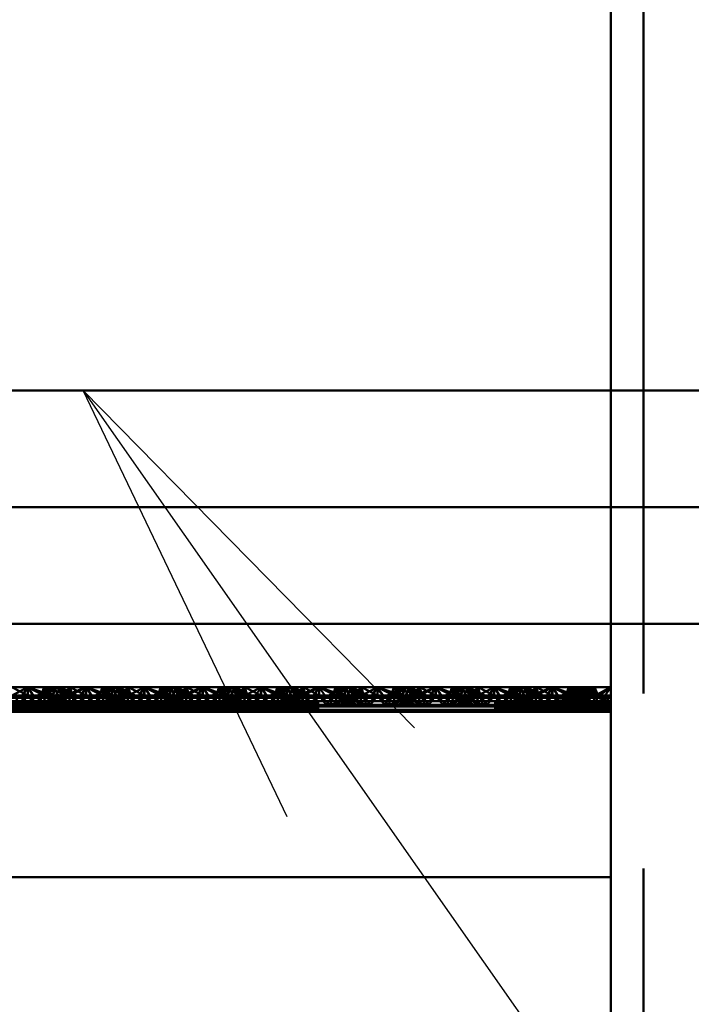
# Paper-space layout 'Layout1' of a CAD drawing. Extents: x -2 to 1033, y -36 to 596.
# Tile 227 of 256: x 374.47 to 377.35, y 482.05 to 486.28. Entities that reach past the tile are written whole.
import ezdxf

# ---------------------------------------------------------------- set-up
doc = ezdxf.new("R2010")
doc.units = 0
doc.linetypes.add('ACAD_ISO02W100', pattern=[15, 12, -3])
doc.linetypes.add('ACAD_ISO04W100', pattern=[30.5, 24, -3, 0.5, -3])
for name, color, linetype, lineweight in [('SS_POPIS_PROFILU', 13, 'CONTINUOUS', 25), ('SS_ZEBRIK KOŠ', 75, 'CONTINUOUS', 50), ('SS_ZEBRIKY', 24, 'CONTINUOUS', 50)]:
    doc.layers.add(name, color=color, linetype=linetype, lineweight=lineweight)

psp = doc.layouts.get("Layout1")

# ---------------------------------------------------------------- linework, layer by layer
at = {"layer": 'SS_POPIS_PROFILU', "color": 0, "linetype": 'ByBlock'}
for p, q in [((375.6184, 482.8557), (374.744, 484.685)), ((374.744, 484.685), (376.1644, 483.2382)), ((374.744, 484.685), (375.8914, 483.0469))]:
    psp.add_line(p, q, dxfattribs=at)
at = {"layer": 'SS_POPIS_PROFILU', "color": 13}
psp.add_lwpolyline([(374.744, 484.685), (388.1864, 465.4941), (399.4245, 465.4941)], dxfattribs=at)
at = {"layer": 'SS_ZEBRIK KOŠ', "color": 2, "linetype": 'Continuous', "ltscale": 0.25}
for p, q in [((374.4011, 484.685), (374.573, 484.685)), ((374.573, 484.685), (374.744, 484.685)), ((374.744, 484.685), (374.9139, 484.685)), ((374.9139, 484.685), (375.0827, 484.685)), ((375.0827, 484.685), (375.2502, 484.685)), ((375.2502, 484.685), (375.4164, 484.685)), ((375.4164, 484.685), (375.5812, 484.685)), ((375.5812, 484.685), (375.7443, 484.685)), ((375.7443, 484.685), (375.9059, 484.685)), ((375.9059, 484.685), (376.0657, 484.685)), ((376.0657, 484.685), (376.2236, 484.685)), ((376.2236, 484.685), (376.3796, 484.685)), ((376.3796, 484.685), (376.5336, 484.685)), ((376.5336, 484.685), (376.6855, 484.685)), ((376.6855, 484.685), (376.8351, 484.685)), ((376.8351, 484.685), (376.9824, 484.685)), ((376.9824, 484.685), (377.1274, 484.685)), ((377.1274, 484.685), (377.2698, 484.685)), ((377.2698, 484.685), (377.4097, 484.685)), ((374.573, 483.685), (374.4011, 483.685)), ((374.744, 483.685), (374.573, 483.685)), ((374.9139, 483.685), (374.744, 483.685)), ((375.0827, 483.685), (374.9139, 483.685)), ((375.2502, 483.685), (375.0827, 483.685)), ((375.4164, 483.685), (375.2502, 483.685)), ((375.5812, 483.685), (375.4164, 483.685)), ((375.7443, 483.685), (375.5812, 483.685)), ((375.9059, 483.685), (375.7443, 483.685)), ((376.0657, 483.685), (375.9059, 483.685)), ((376.2236, 483.685), (376.0657, 483.685)), ((376.3796, 483.685), (376.2236, 483.685)), ((376.5336, 483.685), (376.3796, 483.685)), ((376.6855, 483.685), (376.5336, 483.685)), ((376.8351, 483.685), (376.6855, 483.685)), ((376.9824, 483.685), (376.8351, 483.685)), ((377.1274, 483.685), (376.9824, 483.685)), ((377.2698, 483.685), (377.1274, 483.685)), ((377.4097, 483.685), (377.2698, 483.685))]:
    psp.add_line(p, q, dxfattribs=at)
at = {"layer": 'SS_ZEBRIK KOŠ', "color": 7, "linetype": 'ACAD_ISO04W100', "ltscale": 0.25, "extrusion": (5.47382e-48, 1, 6.12323e-17)}
psp.add_arc((-373.0063, 0, 484.185), 7, 340.29515, 199.70485, dxfattribs=at)
at = {"layer": 'SS_ZEBRIKY', "color": 7, "linetype": 'ACAD_ISO04W100', "ltscale": 0.25}
psp.add_line((377.0063, 524.985), (377.0063, 378.385), dxfattribs=at)
at = {"layer": 'SS_ZEBRIKY', "color": 3, "linetype": 'ACAD_ISO02W100', "ltscale": 0.25}
for p, q in [((377.1463, 378.385), (377.1463, 524.985)), ((377.0063, 484.685), (377.0063, 483.685)), ((374.4374, 483.4128), (374.5053, 483.377)), ((374.5063, 483.4128), (374.5053, 483.377)), ((374.5063, 483.4128), (374.6099, 483.377)), ((374.5063, 483.4128), (374.5063, 483.377)), ((374.6184, 483.4128), (374.5469, 483.377)), ((374.5663, 483.377), (374.5753, 483.4128)), ((374.5743, 483.377), (374.6369, 483.4128)), ((374.5743, 483.377), (374.6184, 483.4128)), ((374.5748, 483.377), (374.6369, 483.4128)), ((374.5748, 483.377), (374.6184, 483.4128)), ((374.6099, 483.377), (374.5753, 483.4128)), ((374.6869, 483.377), (374.5753, 483.4128)), ((374.6103, 483.377), (374.6258, 483.4128)), ((374.6184, 483.4128), (374.6313, 483.387)), ((374.6869, 483.377), (374.6258, 483.4128)), ((374.7158, 483.377), (374.6258, 483.4128)), ((374.6263, 483.377), (374.6442, 483.4128)), ((374.6493, 483.377), (374.6369, 483.4128)), ((374.6401, 483.4046), (374.6369, 483.4128)), ((374.6524, 483.377), (374.6369, 483.4128)), ((374.6369, 483.4128), (374.6403, 483.405)), ((374.6493, 483.377), (374.6874, 483.4128)), ((374.6661, 483.3762), (374.7563, 483.4128)), ((374.6661, 483.3762), (374.6874, 483.4128)), ((374.6796, 483.3728), (374.7563, 483.4128)), ((374.6963, 483.377), (374.6874, 483.4128)), ((374.6936, 483.3881), (374.6874, 483.4128)), ((374.7563, 483.4128), (374.7303, 483.3728)), ((374.7563, 483.4128), (374.7824, 483.3728)), ((374.7563, 483.4128), (374.833, 483.3728)), ((374.7563, 483.4128), (374.7563, 483.377)), ((374.8253, 483.4128), (374.8163, 483.377)), ((374.8869, 483.4128), (374.8248, 483.377)), ((374.8248, 483.377), (374.8684, 483.4128)), ((374.8253, 483.4128), (374.833, 483.3728)), ((374.8253, 483.4128), (374.8466, 483.3762)), ((374.8253, 483.4128), (374.8634, 483.377)), ((374.8758, 483.4128), (374.8603, 483.377)), ((374.8758, 483.4128), (374.8634, 483.377)), ((374.8684, 483.4128), (374.8863, 483.377)), ((374.8758, 483.4128), (374.8724, 483.405)), ((374.8758, 483.4128), (374.9369, 483.377)), ((374.8758, 483.4128), (374.9389, 483.377)), ((374.8758, 483.4128), (374.9658, 483.377)), ((374.8813, 483.387), (374.8942, 483.4128)), ((374.8869, 483.4128), (374.901, 483.377)), ((374.8869, 483.4128), (374.9024, 483.377)), ((374.9389, 483.377), (374.8942, 483.4128)), ((374.9658, 483.377), (374.8942, 483.4128)), ((374.9374, 483.4128), (374.901, 483.377)), ((374.9374, 483.4128), (374.9463, 483.377)), ((374.9374, 483.4128), (375.0053, 483.377)), ((375.0063, 483.4128), (375.0053, 483.377)), ((375.0063, 483.4128), (375.1099, 483.377)), ((375.0063, 483.4128), (375.0063, 483.377)), ((375.1184, 483.4128), (375.0469, 483.377)), ((375.0663, 483.377), (375.0753, 483.4128)), ((375.0743, 483.377), (375.1369, 483.4128)), ((375.0743, 483.377), (375.1184, 483.4128)), ((375.0748, 483.377), (375.1369, 483.4128)), ((375.0748, 483.377), (375.1184, 483.4128)), ((375.1099, 483.377), (375.0753, 483.4128)), ((375.1869, 483.377), (375.0753, 483.4128)), ((375.1103, 483.377), (375.1258, 483.4128)), ((375.1184, 483.4128), (375.1313, 483.387)), ((375.1869, 483.377), (375.1258, 483.4128)), ((375.2158, 483.377), (375.1258, 483.4128)), ((375.1263, 483.377), (375.1442, 483.4128)), ((375.1493, 483.377), (375.1369, 483.4128)), ((375.1401, 483.4046), (375.1369, 483.4128)), ((375.1524, 483.377), (375.1369, 483.4128)), ((375.1369, 483.4128), (375.1403, 483.405)), ((375.1493, 483.377), (375.1874, 483.4128)), ((375.1661, 483.3762), (375.2563, 483.4128)), ((375.1661, 483.3762), (375.1874, 483.4128)), ((375.1796, 483.3728), (375.2563, 483.4128)), ((375.1963, 483.377), (375.1874, 483.4128)), ((375.1936, 483.3881), (375.1874, 483.4128)), ((375.2563, 483.4128), (375.2303, 483.3728)), ((375.2563, 483.4128), (375.2824, 483.3728)), ((375.2563, 483.4128), (375.333, 483.3728)), ((375.2563, 483.4128), (375.2563, 483.377)), ((375.3253, 483.4128), (375.3163, 483.377)), ((375.3869, 483.4128), (375.3248, 483.377)), ((375.3248, 483.377), (375.3684, 483.4128)), ((375.3253, 483.4128), (375.333, 483.3728)), ((375.3253, 483.4128), (375.3466, 483.3762)), ((375.3253, 483.4128), (375.3634, 483.377)), ((375.3758, 483.4128), (375.3603, 483.377)), ((375.3758, 483.4128), (375.3634, 483.377)), ((375.3684, 483.4128), (375.3863, 483.377)), ((375.3758, 483.4128), (375.3724, 483.405)), ((375.3758, 483.4128), (375.4369, 483.377)), ((375.3758, 483.4128), (375.4389, 483.377)), ((375.3758, 483.4128), (375.4658, 483.377)), ((375.3813, 483.387), (375.3942, 483.4128)), ((375.3869, 483.4128), (375.401, 483.377)), ((375.3869, 483.4128), (375.4024, 483.377)), ((375.4389, 483.377), (375.3942, 483.4128)), ((375.4658, 483.377), (375.3942, 483.4128)), ((375.4374, 483.4128), (375.401, 483.377)), ((375.4374, 483.4128), (375.4463, 483.377)), ((375.4374, 483.4128), (375.5053, 483.377)), ((375.5063, 483.4128), (375.5053, 483.377)), ((375.6099, 483.377), (375.5063, 483.4128)), ((375.5063, 483.4128), (375.5063, 483.377)), ((375.6184, 483.4128), (375.5469, 483.377)), ((375.5663, 483.377), (375.5753, 483.4128)), ((375.6369, 483.4128), (375.5743, 483.377)), ((375.5743, 483.377), (375.6184, 483.4128)), ((375.5748, 483.377), (375.6369, 483.4128)), ((375.5748, 483.377), (375.6184, 483.4128)), ((375.6099, 483.377), (375.5753, 483.4128)), ((375.6869, 483.377), (375.5753, 483.4128)), ((375.6103, 483.377), (375.6258, 483.4128)), ((375.6184, 483.4128), (375.6313, 483.387)), ((375.6869, 483.377), (375.6258, 483.4128)), ((375.7158, 483.377), (375.6258, 483.4128)), ((375.6263, 483.377), (375.6442, 483.4128)), ((375.6493, 483.377), (375.6369, 483.4128)), ((375.6401, 483.4046), (375.6369, 483.4128)), ((375.6369, 483.4128), (375.6403, 483.405)), ((375.6524, 483.377), (375.6369, 483.4128)), ((375.6493, 483.377), (375.6874, 483.4128)), ((375.6661, 483.3762), (375.7563, 483.4128)), ((375.6661, 483.3762), (375.6874, 483.4128)), ((375.6796, 483.3728), (375.7563, 483.4128)), ((375.6963, 483.377), (375.6874, 483.4128)), ((375.6936, 483.3881), (375.6874, 483.4128)), ((375.7563, 483.4128), (375.7303, 483.3728)), ((375.7824, 483.3728), (375.7563, 483.4128)), ((375.7563, 483.4128), (375.833, 483.3728)), ((375.7563, 483.377), (375.7563, 483.4128)), ((375.8253, 483.4128), (375.8163, 483.377)), ((375.8869, 483.4128), (375.8248, 483.377)), ((375.8248, 483.377), (375.8684, 483.4128)), ((375.833, 483.3728), (375.8253, 483.4128)), ((375.8253, 483.4128), (375.8466, 483.3762)), ((375.8253, 483.4128), (375.8634, 483.377)), ((375.8758, 483.4128), (375.8603, 483.377)), ((375.8758, 483.4128), (375.8634, 483.377)), ((375.8684, 483.4128), (375.8863, 483.377)), ((375.8758, 483.4128), (375.8724, 483.405)), ((375.8758, 483.4128), (375.9369, 483.377)), ((375.8758, 483.4128), (375.9389, 483.377)), ((375.8758, 483.4128), (375.9658, 483.377)), ((375.8813, 483.387), (375.8942, 483.4128)), ((375.8869, 483.4128), (375.901, 483.377)), ((375.8869, 483.4128), (375.9024, 483.377)), ((375.9389, 483.377), (375.8942, 483.4128)), ((375.9658, 483.377), (375.8942, 483.4128)), ((375.9374, 483.4128), (375.901, 483.377)), ((375.9374, 483.4128), (375.9463, 483.377)), ((375.9374, 483.4128), (376.0053, 483.377)), ((376.0063, 483.4128), (376.0053, 483.377)), ((376.1099, 483.377), (376.0063, 483.4128)), ((376.0063, 483.377), (376.0063, 483.4128)), ((376.1184, 483.4128), (376.0469, 483.377)), ((376.0663, 483.377), (376.0753, 483.4128)), ((376.1369, 483.4128), (376.0743, 483.377)), ((376.0743, 483.377), (376.1184, 483.4128)), ((376.0748, 483.377), (376.1369, 483.4128)), ((376.0748, 483.377), (376.1184, 483.4128)), ((376.1099, 483.377), (376.0753, 483.4128)), ((376.1869, 483.377), (376.0753, 483.4128)), ((376.1103, 483.377), (376.1258, 483.4128)), ((376.1184, 483.4128), (376.1313, 483.387)), ((376.1869, 483.377), (376.1258, 483.4128)), ((376.2158, 483.377), (376.1258, 483.4128)), ((376.1263, 483.377), (376.1442, 483.4128)), ((376.1493, 483.377), (376.1369, 483.4128)), ((376.1401, 483.4046), (376.1369, 483.4128)), ((376.1524, 483.377), (376.1369, 483.4128)), ((376.1369, 483.4128), (376.1403, 483.405)), ((376.1493, 483.377), (376.1874, 483.4128)), ((376.1661, 483.3762), (376.2563, 483.4128)), ((376.1661, 483.3762), (376.1874, 483.4128)), ((376.1796, 483.3728), (376.2563, 483.4128)), ((376.1936, 483.3881), (376.1874, 483.4128)), ((376.1963, 483.377), (376.1874, 483.4128)), ((376.2563, 483.4128), (376.2303, 483.3728)), ((376.2824, 483.3728), (376.2563, 483.4128)), ((376.2563, 483.4128), (376.333, 483.3728)), ((376.2563, 483.377), (376.2563, 483.4128)), ((376.3253, 483.4128), (376.3163, 483.377)), ((376.3869, 483.4128), (376.3248, 483.377)), ((376.3248, 483.377), (376.3684, 483.4128)), ((376.3253, 483.4128), (376.333, 483.3728)), ((376.3253, 483.4128), (376.3466, 483.3762)), ((376.3253, 483.4128), (376.3634, 483.377)), ((376.3758, 483.4128), (376.3603, 483.377)), ((376.3758, 483.4128), (376.3634, 483.377)), ((376.3684, 483.4128), (376.3863, 483.377)), ((376.3758, 483.4128), (376.3724, 483.405)), ((376.3758, 483.4128), (376.4369, 483.377)), ((376.3758, 483.4128), (376.4389, 483.377)), ((376.3758, 483.4128), (376.4658, 483.377)), ((376.3813, 483.387), (376.3942, 483.4128)), ((376.3869, 483.4128), (376.401, 483.377)), ((376.3869, 483.4128), (376.4024, 483.377)), ((376.4389, 483.377), (376.3942, 483.4128)), ((376.4658, 483.377), (376.3942, 483.4128)), ((376.4374, 483.4128), (376.401, 483.377)), ((376.4374, 483.4128), (376.4463, 483.377)), ((376.4374, 483.4128), (376.5053, 483.377)), ((376.5053, 483.377), (376.5063, 483.4128)), ((376.6099, 483.377), (376.5063, 483.4128)), ((376.5063, 483.377), (376.5063, 483.4128)), ((376.6184, 483.4128), (376.5469, 483.377)), ((376.5663, 483.377), (376.5753, 483.4128)), ((376.5743, 483.377), (376.6369, 483.4128)), ((376.6184, 483.4128), (376.5743, 483.377)), ((376.5748, 483.377), (376.6369, 483.4128)), ((376.5748, 483.377), (376.6184, 483.4128)), ((376.6099, 483.377), (376.5753, 483.4128)), ((376.6869, 483.377), (376.5753, 483.4128)), ((376.6103, 483.377), (376.6258, 483.4128)), ((376.6184, 483.4128), (376.6313, 483.387)), ((376.6869, 483.377), (376.6258, 483.4128)), ((376.7158, 483.377), (376.6258, 483.4128)), ((376.6263, 483.377), (376.6442, 483.4128)), ((376.6493, 483.377), (376.6369, 483.4128)), ((376.6401, 483.4046), (376.6369, 483.4128)), ((376.6369, 483.4128), (376.6403, 483.405)), ((376.6524, 483.377), (376.6369, 483.4128)), ((376.6493, 483.377), (376.6874, 483.4128)), ((376.6661, 483.3762), (376.7563, 483.4128)), ((376.6661, 483.3762), (376.6874, 483.4128)), ((376.6796, 483.3728), (376.7563, 483.4128)), ((376.6963, 483.377), (376.6874, 483.4128)), ((376.6936, 483.3881), (376.6874, 483.4128)), ((376.7303, 483.3728), (376.7563, 483.4128)), ((376.7824, 483.3728), (376.7563, 483.4128)), ((376.7563, 483.4128), (376.833, 483.3728)), ((376.7563, 483.377), (376.7563, 483.4128)), ((376.8869, 483.4128), (376.8044, 483.377)), ((376.8044, 483.377), (376.8684, 483.4128)), ((376.8253, 483.4128), (376.8163, 483.377)), ((376.8253, 483.4128), (376.8191, 483.388)), ((376.833, 483.3728), (376.8253, 483.4128)), ((376.8253, 483.4128), (376.8466, 483.3762)), ((376.8253, 483.4128), (376.8634, 483.377)), ((376.8869, 483.4128), (376.8328, 483.377)), ((376.8758, 483.4128), (376.8603, 483.377)), ((376.8634, 483.377), (376.8758, 483.4128)), ((376.8684, 483.4128), (376.8863, 483.377)), ((376.8758, 483.4128), (376.8724, 483.405)), ((376.9369, 483.377), (376.8758, 483.4128)), ((376.8758, 483.4128), (376.9389, 483.377)), ((376.8758, 483.4128), (376.9658, 483.377)), ((376.9374, 483.4128), (376.8794, 483.377)), ((376.8794, 483.377), (376.8869, 483.4128)), ((376.8813, 483.387), (376.8942, 483.4128)), ((376.8869, 483.4128), (376.9024, 483.377)), ((376.9389, 483.377), (376.8942, 483.4128)), ((376.9658, 483.377), (376.8942, 483.4128)), ((376.9374, 483.4128), (376.9393, 483.377)), ((376.9374, 483.4128), (376.9463, 483.377)), ((377.0063, 483.4128), (376.9393, 483.377)), ((374.4161, 483.3762), (374.5966, 483.3762)), ((374.4463, 483.377), (374.4764, 483.337)), ((374.5063, 483.377), (374.4463, 483.377)), ((374.5063, 483.377), (374.4579, 483.337)), ((374.4764, 483.337), (374.5063, 483.377)), ((374.5063, 483.377), (374.5363, 483.337)), ((374.5063, 483.377), (374.5548, 483.337)), ((374.5663, 483.377), (374.5063, 483.377)), ((374.5363, 483.337), (374.5663, 483.377)), ((374.5548, 483.337), (374.5663, 483.377)), ((374.6524, 483.377), (374.5583, 483.337)), ((374.6313, 483.3745), (374.5583, 483.337)), ((374.5663, 483.377), (374.5935, 483.337)), ((374.6403, 483.337), (374.5663, 483.377)), ((374.5663, 483.377), (374.6679, 483.337)), ((374.6103, 483.377), (374.5663, 483.377)), ((374.5683, 483.337), (374.6524, 483.377)), ((374.6363, 483.377), (374.5683, 483.337)), ((374.5948, 483.337), (374.6413, 483.3693)), ((374.6403, 483.337), (374.6103, 483.377)), ((374.6103, 483.377), (374.6679, 483.337)), ((374.6944, 483.337), (374.6103, 483.377)), ((374.6103, 483.377), (374.7043, 483.337)), ((374.6134, 483.377), (374.6103, 483.377)), ((374.6224, 483.337), (374.6963, 483.377)), ((374.6224, 483.337), (374.6524, 483.377)), ((374.6944, 483.337), (374.6263, 483.377)), ((374.7043, 483.337), (374.6263, 483.377)), ((374.6313, 483.387), (374.6363, 483.377)), ((374.6363, 483.377), (374.6313, 483.3745)), ((374.651, 483.377), (374.6401, 483.4046)), ((374.6403, 483.405), (374.6524, 483.377)), ((374.6413, 483.3693), (374.6524, 483.377)), ((374.6661, 483.3762), (374.6493, 483.377)), ((374.651, 483.377), (374.6728, 483.3985)), ((374.6568, 483.3614), (374.6963, 483.377)), ((374.6796, 483.3728), (374.6661, 483.3762)), ((374.6692, 483.337), (374.6963, 483.377)), ((374.7563, 483.3675), (374.6796, 483.3728)), ((374.6963, 483.377), (374.6936, 483.3881)), ((374.7079, 483.337), (374.6963, 483.377)), ((374.6963, 483.377), (374.7264, 483.337)), ((374.7079, 483.337), (374.7563, 483.377)), ((374.7563, 483.377), (374.7264, 483.337)), ((374.7303, 483.3728), (374.7563, 483.3675)), ((374.7563, 483.377), (374.7863, 483.337)), ((374.7563, 483.377), (374.8048, 483.337)), ((374.7563, 483.3675), (374.833, 483.3728)), ((374.7824, 483.3728), (374.7563, 483.3675)), ((374.8163, 483.377), (374.7863, 483.337)), ((374.8163, 483.377), (374.8048, 483.337)), ((374.8083, 483.337), (374.9024, 483.377)), ((374.8863, 483.377), (374.8083, 483.337)), ((374.8191, 483.3881), (374.8163, 483.377)), ((374.8163, 483.377), (374.8344, 483.3504)), ((374.8163, 483.377), (374.8903, 483.337)), ((374.8163, 483.377), (374.8559, 483.3614)), ((374.9024, 483.377), (374.8183, 483.337)), ((374.8863, 483.377), (374.8183, 483.337)), ((374.8226, 483.3899), (374.8599, 483.377)), ((374.833, 483.3728), (374.8466, 483.3762)), ((374.8393, 483.3983), (374.8599, 483.377)), ((374.8448, 483.337), (374.9463, 483.377)), ((374.8448, 483.337), (374.9024, 483.377)), ((374.8634, 483.377), (374.8466, 483.3762)), ((374.8516, 483.4044), (374.9369, 483.377)), ((374.8724, 483.405), (374.8603, 483.377)), ((374.8603, 483.377), (374.8903, 483.337)), ((374.8603, 483.377), (374.8713, 483.3693)), ((374.8603, 483.377), (374.9444, 483.337)), ((374.8745, 483.371), (374.8603, 483.377)), ((374.8713, 483.3693), (374.9179, 483.337)), ((374.9463, 483.377), (374.8724, 483.337)), ((374.9024, 483.377), (374.8724, 483.337)), ((374.9543, 483.337), (374.8745, 483.371)), ((374.8763, 483.377), (374.8813, 483.387)), ((374.8763, 483.377), (374.9444, 483.337)), ((374.8813, 483.3745), (374.8763, 483.377)), ((374.9543, 483.337), (374.8813, 483.3745)), ((374.9024, 483.377), (374.8993, 483.377)), ((374.9463, 483.377), (374.9024, 483.377)), ((374.9161, 483.3762), (375.0966, 483.3762)), ((374.9463, 483.377), (374.9192, 483.337)), ((374.9463, 483.377), (374.9579, 483.337)), ((374.9463, 483.377), (374.9764, 483.337)), ((375.0063, 483.377), (374.9463, 483.377)), ((375.0063, 483.377), (374.9579, 483.337)), ((374.9764, 483.337), (375.0063, 483.377)), ((375.0063, 483.377), (375.0363, 483.337)), ((375.0063, 483.377), (375.0548, 483.337)), ((375.0663, 483.377), (375.0063, 483.377)), ((375.0363, 483.337), (375.0663, 483.377)), ((375.0548, 483.337), (375.0663, 483.377)), ((375.1524, 483.377), (375.0583, 483.337)), ((375.1313, 483.3745), (375.0583, 483.337)), ((375.0663, 483.377), (375.0935, 483.337)), ((375.1403, 483.337), (375.0663, 483.377)), ((375.0663, 483.377), (375.1679, 483.337)), ((375.1103, 483.377), (375.0663, 483.377)), ((375.0683, 483.337), (375.1524, 483.377)), ((375.1363, 483.377), (375.0683, 483.337)), ((375.0948, 483.337), (375.1413, 483.3693)), ((375.1403, 483.337), (375.1103, 483.377)), ((375.1103, 483.377), (375.1679, 483.337)), ((375.1944, 483.337), (375.1103, 483.377)), ((375.1103, 483.377), (375.2043, 483.337)), ((375.1134, 483.377), (375.1103, 483.377)), ((375.1224, 483.337), (375.1963, 483.377)), ((375.1224, 483.337), (375.1524, 483.377)), ((375.1944, 483.337), (375.1263, 483.377)), ((375.2043, 483.337), (375.1263, 483.377)), ((375.1313, 483.387), (375.1363, 483.377)), ((375.1363, 483.377), (375.1313, 483.3745)), ((375.151, 483.377), (375.1401, 483.4046)), ((375.1403, 483.405), (375.1524, 483.377)), ((375.1413, 483.3693), (375.1524, 483.377)), ((375.1493, 483.377), (375.1661, 483.3762)), ((375.151, 483.377), (375.1728, 483.3985)), ((375.1568, 483.3614), (375.1963, 483.377)), ((375.1661, 483.3762), (375.1796, 483.3728)), ((375.1692, 483.337), (375.1963, 483.377)), ((375.1796, 483.3728), (375.2563, 483.3675)), ((375.1963, 483.377), (375.1936, 483.3881)), ((375.2079, 483.337), (375.1963, 483.377)), ((375.1963, 483.377), (375.2264, 483.337)), ((375.2079, 483.337), (375.2563, 483.377)), ((375.2563, 483.377), (375.2264, 483.337)), ((375.2303, 483.3728), (375.2563, 483.3675)), ((375.2563, 483.377), (375.2863, 483.337)), ((375.2563, 483.377), (375.3048, 483.337)), ((375.2563, 483.3675), (375.333, 483.3728)), ((375.2824, 483.3728), (375.2563, 483.3675)), ((375.2863, 483.337), (375.3163, 483.377)), ((375.3163, 483.377), (375.3048, 483.337)), ((375.3083, 483.337), (375.4024, 483.377)), ((375.3863, 483.377), (375.3083, 483.337)), ((375.3191, 483.3881), (375.3163, 483.377)), ((375.3163, 483.377), (375.3344, 483.3504)), ((375.3163, 483.377), (375.3903, 483.337)), ((375.3163, 483.377), (375.3559, 483.3614)), ((375.4024, 483.377), (375.3183, 483.337)), ((375.3863, 483.377), (375.3183, 483.337)), ((375.3226, 483.3899), (375.3599, 483.377)), ((375.333, 483.3728), (375.3466, 483.3762)), ((375.3393, 483.3983), (375.3599, 483.377)), ((375.3448, 483.337), (375.4463, 483.377)), ((375.3448, 483.337), (375.4024, 483.377)), ((375.3634, 483.377), (375.3466, 483.3762)), ((375.3516, 483.4044), (375.4369, 483.377)), ((375.3724, 483.405), (375.3603, 483.377)), ((375.3603, 483.377), (375.3903, 483.337)), ((375.3603, 483.377), (375.3713, 483.3693)), ((375.3603, 483.377), (375.4444, 483.337)), ((375.3745, 483.371), (375.3603, 483.377)), ((375.3713, 483.3693), (375.4179, 483.337)), ((375.4463, 483.377), (375.3724, 483.337)), ((375.4024, 483.377), (375.3724, 483.337)), ((375.4543, 483.337), (375.3745, 483.371)), ((375.3763, 483.377), (375.3813, 483.387)), ((375.3763, 483.377), (375.4444, 483.337)), ((375.3813, 483.3745), (375.3763, 483.377)), ((375.4543, 483.337), (375.3813, 483.3745)), ((375.4024, 483.377), (375.3993, 483.377)), ((375.4463, 483.377), (375.4024, 483.377)), ((375.4161, 483.3762), (375.5966, 483.3762)), ((375.4463, 483.377), (375.4192, 483.337)), ((375.4463, 483.377), (375.4579, 483.337)), ((375.4463, 483.377), (375.4764, 483.337)), ((375.5063, 483.377), (375.4463, 483.377)), ((375.5063, 483.377), (375.4579, 483.337)), ((375.4764, 483.337), (375.5063, 483.377)), ((375.5363, 483.337), (375.5063, 483.377)), ((375.5548, 483.337), (375.5063, 483.377)), ((375.5663, 483.377), (375.5063, 483.377)), ((375.5363, 483.337), (375.5663, 483.377)), ((375.5548, 483.337), (375.5663, 483.377)), ((375.6313, 483.3745), (375.5583, 483.337)), ((375.6382, 483.371), (375.5583, 483.337)), ((375.5663, 483.377), (375.5935, 483.337)), ((375.6403, 483.337), (375.5663, 483.377)), ((375.5663, 483.377), (375.6679, 483.337)), ((375.6103, 483.377), (375.5663, 483.377)), ((375.5683, 483.337), (375.6524, 483.377)), ((375.5683, 483.337), (375.6363, 483.377)), ((375.5948, 483.337), (375.6413, 483.3693)), ((375.6403, 483.337), (375.6103, 483.377)), ((375.6103, 483.377), (375.6679, 483.337)), ((375.6944, 483.337), (375.6103, 483.377)), ((375.6103, 483.377), (375.7043, 483.337)), ((375.6134, 483.377), (375.6103, 483.377)), ((375.6224, 483.337), (375.6963, 483.377)), ((375.6224, 483.337), (375.6524, 483.377)), ((375.6944, 483.337), (375.6263, 483.377)), ((375.7043, 483.337), (375.6263, 483.377)), ((375.6313, 483.387), (375.6363, 483.377)), ((375.6363, 483.377), (375.6313, 483.3745)), ((375.6524, 483.377), (375.6382, 483.371)), ((375.651, 483.377), (375.6401, 483.4046)), ((375.6403, 483.405), (375.6524, 483.377)), ((375.6413, 483.3693), (375.6524, 483.377)), ((375.6493, 483.377), (375.6661, 483.3762)), ((375.6728, 483.3985), (375.651, 483.377)), ((375.6568, 483.3614), (375.6963, 483.377)), ((375.6661, 483.3762), (375.6796, 483.3728)), ((375.6692, 483.337), (375.6963, 483.377)), ((375.6796, 483.3728), (375.7563, 483.3675)), ((375.6963, 483.377), (375.6936, 483.3881)), ((375.7079, 483.337), (375.6963, 483.377)), ((375.6963, 483.377), (375.7264, 483.337)), ((375.7079, 483.337), (375.7563, 483.377)), ((375.7264, 483.337), (375.7563, 483.377)), ((375.7303, 483.3728), (375.7563, 483.3675)), ((375.7563, 483.377), (375.7863, 483.337)), ((375.7563, 483.377), (375.8048, 483.337)), ((375.7563, 483.3675), (375.833, 483.3728)), ((375.7563, 483.3675), (375.7824, 483.3728)), ((375.7863, 483.337), (375.8163, 483.377)), ((375.8048, 483.337), (375.8163, 483.377)), ((375.8083, 483.337), (375.9024, 483.377)), ((375.8863, 483.377), (375.8083, 483.337)), ((375.8191, 483.3881), (375.8163, 483.377)), ((375.8163, 483.377), (375.8344, 483.3504)), ((375.8163, 483.377), (375.8903, 483.337)), ((375.8163, 483.377), (375.8559, 483.3614)), ((375.9024, 483.377), (375.8183, 483.337)), ((375.8863, 483.377), (375.8183, 483.337)), ((375.8226, 483.3899), (375.8599, 483.377)), ((375.833, 483.3728), (375.8466, 483.3762)), ((375.8393, 483.3983), (375.8599, 483.377)), ((375.8448, 483.337), (375.9463, 483.377)), ((375.8448, 483.337), (375.9024, 483.377)), ((375.8634, 483.377), (375.8466, 483.3762)), ((375.8516, 483.4044), (375.9369, 483.377)), ((375.8724, 483.405), (375.8603, 483.377)), ((375.8603, 483.377), (375.8903, 483.337)), ((375.8603, 483.377), (375.8713, 483.3693)), ((375.8603, 483.377), (375.9444, 483.337)), ((375.8745, 483.371), (375.8603, 483.377)), ((375.8713, 483.3693), (375.9179, 483.337)), ((375.9463, 483.377), (375.8724, 483.337)), ((375.9024, 483.377), (375.8724, 483.337)), ((375.9543, 483.337), (375.8745, 483.371)), ((375.8763, 483.377), (375.8813, 483.387)), ((375.8763, 483.377), (375.9444, 483.337)), ((375.8813, 483.3745), (375.8763, 483.377)), ((375.9543, 483.337), (375.8813, 483.3745)), ((375.9024, 483.377), (375.8993, 483.377)), ((375.9463, 483.377), (375.9024, 483.377)), ((375.9161, 483.3762), (376.0966, 483.3762)), ((375.9192, 483.337), (375.9463, 483.377)), ((375.9463, 483.377), (375.9579, 483.337)), ((375.9764, 483.337), (375.9463, 483.377)), ((376.0063, 483.377), (375.9463, 483.377)), ((375.9579, 483.337), (376.0063, 483.377)), ((375.9764, 483.337), (376.0063, 483.377)), ((376.0363, 483.337), (376.0063, 483.377)), ((376.0548, 483.337), (376.0063, 483.377)), ((376.0663, 483.377), (376.0063, 483.377)), ((376.0363, 483.337), (376.0663, 483.377)), ((376.0548, 483.337), (376.0663, 483.377)), ((376.1524, 483.377), (376.0583, 483.337)), ((376.1313, 483.3745), (376.0583, 483.337)), ((376.0663, 483.377), (376.0935, 483.337)), ((376.1403, 483.337), (376.0663, 483.377)), ((376.0663, 483.377), (376.1679, 483.337)), ((376.1103, 483.377), (376.0663, 483.377)), ((376.0683, 483.337), (376.1524, 483.377)), ((376.0683, 483.337), (376.1363, 483.377)), ((376.0948, 483.337), (376.1413, 483.3693)), ((376.1403, 483.337), (376.1103, 483.377)), ((376.1103, 483.377), (376.1679, 483.337)), ((376.1944, 483.337), (376.1103, 483.377)), ((376.1103, 483.377), (376.2043, 483.337)), ((376.1134, 483.377), (376.1103, 483.377)), ((376.1224, 483.337), (376.1963, 483.377)), ((376.1224, 483.337), (376.1524, 483.377)), ((376.1944, 483.337), (376.1263, 483.377)), ((376.2043, 483.337), (376.1263, 483.377)), ((376.1313, 483.387), (376.1363, 483.377)), ((376.1363, 483.377), (376.1313, 483.3745)), ((376.151, 483.377), (376.1401, 483.4046)), ((376.1403, 483.405), (376.1524, 483.377)), ((376.1413, 483.3693), (376.1524, 483.377)), ((376.1661, 483.3762), (376.1493, 483.377)), ((376.151, 483.377), (376.1728, 483.3985)), ((376.1568, 483.3614), (376.1963, 483.377)), ((376.1796, 483.3728), (376.1661, 483.3762)), ((376.1692, 483.337), (376.1963, 483.377)), ((376.2563, 483.3675), (376.1796, 483.3728)), ((376.1963, 483.377), (376.1936, 483.3881)), ((376.2079, 483.337), (376.1963, 483.377)), ((376.1963, 483.377), (376.2264, 483.337)), ((376.2079, 483.337), (376.2563, 483.377)), ((376.2264, 483.337), (376.2563, 483.377)), ((376.2303, 483.3728), (376.2563, 483.3675)), ((376.2563, 483.377), (376.2863, 483.337)), ((376.2563, 483.377), (376.3048, 483.337)), ((376.2563, 483.3675), (376.333, 483.3728)), ((376.2563, 483.3675), (376.2824, 483.3728)), ((376.2863, 483.337), (376.3163, 483.377)), ((376.3048, 483.337), (376.3163, 483.377)), ((376.3083, 483.337), (376.4024, 483.377)), ((376.3863, 483.377), (376.3083, 483.337)), ((376.3191, 483.3881), (376.3163, 483.377)), ((376.3163, 483.377), (376.3344, 483.3504)), ((376.3163, 483.377), (376.3903, 483.337)), ((376.3163, 483.377), (376.3559, 483.3614)), ((376.4024, 483.377), (376.3183, 483.337)), ((376.3863, 483.377), (376.3183, 483.337)), ((376.3226, 483.3899), (376.3599, 483.377)), ((376.333, 483.3728), (376.3466, 483.3762)), ((376.3393, 483.3983), (376.3599, 483.377)), ((376.3448, 483.337), (376.4463, 483.377)), ((376.3448, 483.337), (376.4024, 483.377)), ((376.3634, 483.377), (376.3466, 483.3762)), ((376.3516, 483.4044), (376.4369, 483.377)), ((376.3724, 483.405), (376.3603, 483.377)), ((376.3603, 483.377), (376.3903, 483.337)), ((376.3603, 483.377), (376.3713, 483.3693)), ((376.3603, 483.377), (376.4444, 483.337)), ((376.3745, 483.371), (376.3603, 483.377)), ((376.3713, 483.3693), (376.4179, 483.337)), ((376.4463, 483.377), (376.3724, 483.337)), ((376.4024, 483.377), (376.3724, 483.337)), ((376.4543, 483.337), (376.3745, 483.371)), ((376.3763, 483.377), (376.3813, 483.387)), ((376.3763, 483.377), (376.4444, 483.337)), ((376.3813, 483.3745), (376.3763, 483.377)), ((376.4543, 483.337), (376.3813, 483.3745)), ((376.4024, 483.377), (376.3993, 483.377)), ((376.4463, 483.377), (376.4024, 483.377)), ((376.4161, 483.3762), (376.5966, 483.3762)), ((376.4192, 483.337), (376.4463, 483.377)), ((376.4463, 483.377), (376.4579, 483.337)), ((376.4764, 483.337), (376.4463, 483.377)), ((376.5063, 483.377), (376.4463, 483.377)), ((376.4579, 483.337), (376.5063, 483.377)), ((376.4764, 483.337), (376.5063, 483.377)), ((376.5363, 483.337), (376.5063, 483.377)), ((376.5548, 483.337), (376.5063, 483.377)), ((376.5663, 483.377), (376.5063, 483.377)), ((376.5363, 483.337), (376.5663, 483.377)), ((376.5548, 483.337), (376.5663, 483.377)), ((376.6313, 483.3745), (376.5583, 483.337)), ((376.6382, 483.371), (376.5583, 483.337)), ((376.5663, 483.377), (376.5935, 483.337)), ((376.6403, 483.337), (376.5663, 483.377)), ((376.5663, 483.377), (376.6679, 483.337)), ((376.6103, 483.377), (376.5663, 483.377)), ((376.5683, 483.337), (376.6524, 483.377)), ((376.5683, 483.337), (376.6363, 483.377)), ((376.5948, 483.337), (376.6413, 483.3693)), ((376.6403, 483.337), (376.6103, 483.377)), ((376.6103, 483.377), (376.6679, 483.337)), ((376.6944, 483.337), (376.6103, 483.377)), ((376.6103, 483.377), (376.7043, 483.337)), ((376.6134, 483.377), (376.6103, 483.377)), ((376.6224, 483.337), (376.6963, 483.377)), ((376.6224, 483.337), (376.6524, 483.377)), ((376.6944, 483.337), (376.6263, 483.377)), ((376.7043, 483.337), (376.6263, 483.377)), ((376.6313, 483.387), (376.6363, 483.377)), ((376.6363, 483.377), (376.6313, 483.3745)), ((376.6524, 483.377), (376.6382, 483.371)), ((376.651, 483.377), (376.6401, 483.4046)), ((376.6403, 483.405), (376.6524, 483.377)), ((376.6413, 483.3693), (376.6524, 483.377)), ((376.6493, 483.377), (376.6661, 483.3762)), ((376.651, 483.377), (376.6728, 483.3985)), ((376.6568, 483.3614), (376.6963, 483.377)), ((376.6661, 483.3762), (376.6796, 483.3728)), ((376.6692, 483.337), (376.6963, 483.377)), ((376.6796, 483.3728), (376.7563, 483.3675)), ((376.6963, 483.377), (376.6936, 483.3881)), ((376.7079, 483.337), (376.6963, 483.377)), ((376.6963, 483.377), (376.7264, 483.337)), ((376.7079, 483.337), (376.7563, 483.377)), ((376.7264, 483.337), (376.7563, 483.377)), ((376.7563, 483.3675), (376.7303, 483.3728)), ((376.7563, 483.377), (376.7863, 483.337)), ((376.7563, 483.377), (376.8048, 483.337)), ((376.7563, 483.3675), (376.833, 483.3728)), ((376.7563, 483.3675), (376.7824, 483.3728)), ((376.7563, 483.3675), (377.0063, 483.3677)), ((377.0063, 483.342), (376.7563, 483.3675)), ((376.7863, 483.337), (376.8163, 483.377)), ((376.8163, 483.377), (376.8048, 483.337)), ((376.8113, 483.337), (376.9024, 483.377)), ((376.8863, 483.377), (376.8113, 483.337)), ((376.9024, 483.377), (376.8114, 483.337)), ((376.8863, 483.377), (376.8114, 483.337)), ((376.8191, 483.388), (376.8163, 483.377)), ((376.8163, 483.377), (376.8349, 483.3496)), ((376.8163, 483.377), (376.8903, 483.337)), ((376.8566, 483.3612), (376.8163, 483.377)), ((376.8228, 483.3899), (376.8599, 483.377)), ((376.833, 483.3728), (376.8466, 483.3762)), ((376.833, 483.3728), (377.0063, 483.3677)), ((376.8599, 483.377), (376.8394, 483.3982)), ((376.8466, 483.3762), (377.0063, 483.377)), ((376.8466, 483.3762), (376.8634, 483.377)), ((377.0063, 483.3677), (376.8466, 483.3762)), ((376.8497, 483.337), (376.9463, 483.377)), ((376.8497, 483.337), (376.9024, 483.377)), ((376.9463, 483.377), (376.8501, 483.337)), ((376.9024, 483.377), (376.8501, 483.337)), ((376.8516, 483.4044), (376.8767, 483.3963)), ((376.8603, 483.377), (376.8903, 483.337)), ((376.8716, 483.3692), (376.8603, 483.377)), ((376.8603, 483.377), (376.9444, 483.337)), ((376.8603, 483.377), (376.8748, 483.3709)), ((376.9179, 483.337), (376.8716, 483.3692)), ((376.8748, 483.3709), (376.9543, 483.337)), ((376.8763, 483.377), (376.8813, 483.387)), ((376.9444, 483.337), (376.8763, 483.377)), ((376.8814, 483.3744), (376.8763, 483.377)), ((376.8767, 483.3963), (376.9369, 483.377)), ((376.9543, 483.337), (376.8814, 483.3744)), ((376.9024, 483.377), (376.8993, 483.377)), ((376.9463, 483.377), (376.9024, 483.377)), ((376.9192, 483.337), (376.9463, 483.377)), ((377.0063, 483.377), (376.9196, 483.337)), ((376.9463, 483.377), (376.9196, 483.337)), ((376.9471, 483.337), (376.9463, 483.377)), ((377.0063, 483.377), (376.9463, 483.377)), ((376.9471, 483.337), (377.0063, 483.377)), ((376.9764, 483.337), (377.0063, 483.377)), ((369.0063, 483.342), (377.0063, 483.342)), ((377.0063, 483.3294), (369.0063, 483.3294)), ((374.4192, 483.337), (374.5063, 483.3294)), ((374.4192, 483.337), (374.4764, 483.337)), ((374.4764, 483.337), (374.5063, 483.3294)), ((374.4764, 483.337), (374.5363, 483.337)), ((374.5935, 483.337), (374.5063, 483.3294)), ((374.5063, 483.3294), (374.5363, 483.337)), ((374.5363, 483.337), (374.5935, 483.337)), ((374.5935, 483.337), (374.9192, 483.337)), ((374.5948, 483.337), (374.6568, 483.3614)), ((374.7563, 483.3294), (374.6692, 483.337)), ((374.7264, 483.337), (374.7563, 483.3294)), ((374.7563, 483.3294), (374.8435, 483.337)), ((374.7863, 483.337), (374.7563, 483.3294)), ((374.8344, 483.3504), (374.8435, 483.337)), ((374.8559, 483.3614), (374.9179, 483.337)), ((374.9192, 483.337), (375.0063, 483.3294)), ((374.9192, 483.337), (374.9764, 483.337)), ((374.9764, 483.337), (375.0063, 483.3294)), ((374.9764, 483.337), (375.0363, 483.337)), ((375.0935, 483.337), (375.0063, 483.3294)), ((375.0063, 483.3294), (375.0363, 483.337)), ((375.0363, 483.337), (375.0935, 483.337)), ((375.0935, 483.337), (375.4192, 483.337)), ((375.0948, 483.337), (375.1568, 483.3614)), ((375.2563, 483.3294), (375.1692, 483.337)), ((375.2264, 483.337), (375.2563, 483.3294)), ((375.2563, 483.3294), (375.3435, 483.337)), ((375.2863, 483.337), (375.2563, 483.3294)), ((375.3344, 483.3504), (375.3435, 483.337)), ((375.3559, 483.3614), (375.4179, 483.337)), ((375.4192, 483.337), (375.5063, 483.3294)), ((375.4192, 483.337), (375.4764, 483.337)), ((375.5063, 483.3294), (375.4764, 483.337)), ((375.4764, 483.337), (375.5363, 483.337)), ((375.5935, 483.337), (375.5063, 483.3294)), ((375.5063, 483.3294), (375.5363, 483.337)), ((375.5363, 483.337), (375.5935, 483.337)), ((375.5935, 483.337), (375.9192, 483.337)), ((375.5948, 483.337), (375.6568, 483.3614)), ((375.7563, 483.3294), (375.6692, 483.337)), ((375.7264, 483.337), (375.7563, 483.3294)), ((375.7563, 483.3294), (375.8435, 483.337)), ((375.7563, 483.3294), (375.7863, 483.337)), ((375.8344, 483.3504), (375.8435, 483.337)), ((375.8559, 483.3614), (375.9179, 483.337)), ((375.9192, 483.337), (376.0063, 483.3294)), ((375.9192, 483.337), (375.9764, 483.337)), ((376.0063, 483.3294), (375.9764, 483.337)), ((375.9764, 483.337), (376.0363, 483.337)), ((376.0935, 483.337), (376.0063, 483.3294)), ((376.0063, 483.3294), (376.0363, 483.337)), ((376.0363, 483.337), (376.0935, 483.337)), ((376.0935, 483.337), (376.4192, 483.337)), ((376.0948, 483.337), (376.1568, 483.3614)), ((376.2563, 483.3294), (376.1692, 483.337)), ((376.2264, 483.337), (376.2563, 483.3294)), ((376.2563, 483.3294), (376.3435, 483.337)), ((376.2563, 483.3294), (376.2863, 483.337)), ((376.3344, 483.3504), (376.3435, 483.337)), ((376.3559, 483.3614), (376.4179, 483.337)), ((376.4192, 483.337), (376.5063, 483.3294)), ((376.4192, 483.337), (376.4764, 483.337)), ((376.5063, 483.3294), (376.4764, 483.337)), ((376.4764, 483.337), (376.5363, 483.337)), ((376.5935, 483.337), (376.5063, 483.3294)), ((376.5063, 483.3294), (376.5363, 483.337)), ((376.5363, 483.337), (376.5935, 483.337)), ((376.5935, 483.337), (376.9192, 483.337)), ((376.5948, 483.337), (376.6568, 483.3614)), ((376.6692, 483.337), (376.7563, 483.3294)), ((376.7264, 483.337), (376.7563, 483.3294)), ((376.7563, 483.3294), (376.8435, 483.337)), ((376.7563, 483.3294), (376.7863, 483.337)), ((376.7563, 483.3294), (377.0063, 483.333)), ((377.0063, 483.322), (376.7563, 483.3294)), ((376.8349, 483.3496), (376.8435, 483.337)), ((376.8435, 483.337), (377.0063, 483.333)), ((376.9179, 483.337), (376.8566, 483.3612)), ((377.0063, 483.3294), (376.9192, 483.337)), ((376.9192, 483.337), (376.9471, 483.337)), ((377.0063, 483.3294), (376.9471, 483.337)), ((376.9471, 483.337), (376.9764, 483.337)), ((377.0063, 483.3294), (376.9764, 483.337)), ((376.9764, 483.337), (377.0063, 483.337)), ((369.0063, 483.323), (377.0063, 483.323)), ((369.0063, 483.322), (377.0063, 483.322)), ((377.0063, 483.3153), (369.0063, 483.3153))]:
    psp.add_line(p, q, dxfattribs=at)
at = {"layer": 'SS_ZEBRIKY', "color": 1, "linetype": 'Continuous', "ltscale": 0.25}
for p, q in [((377.0063, 515.085), (377.0063, 484.685)), ((377.0063, 483.685), (377.0063, 453.285))]:
    psp.add_line(p, q, dxfattribs=at)
at = {"layer": 'SS_ZEBRIKY', "color": 7, "linetype": 'Continuous', "ltscale": 0.25}
for p, q in [((374.4296, 483.3728), (374.5063, 483.4128)), ((374.5063, 483.4128), (374.4374, 483.4128)), ((374.5063, 483.4128), (374.4803, 483.3728)), ((374.5324, 483.3728), (374.5063, 483.4128)), ((374.5063, 483.4128), (374.583, 483.3728)), ((374.5063, 483.4128), (374.5966, 483.3762)), ((374.5753, 483.4128), (374.5063, 483.4128)), ((374.5753, 483.4128), (374.5966, 483.3762)), ((374.5753, 483.4128), (374.6134, 483.377)), ((374.6258, 483.4128), (374.5753, 483.4128)), ((374.6258, 483.4128), (374.6134, 483.377)), ((374.6258, 483.4128), (374.6889, 483.377)), ((374.6442, 483.4128), (374.6258, 483.4128)), ((374.6442, 483.4128), (374.6889, 483.377)), ((374.7158, 483.377), (374.6442, 483.4128)), ((374.6874, 483.4128), (374.6442, 483.4128)), ((374.6728, 483.3985), (374.6874, 483.4128)), ((374.6874, 483.4128), (374.7553, 483.377)), ((374.7563, 483.4128), (374.6874, 483.4128)), ((374.7553, 483.377), (374.7563, 483.4128)), ((374.7563, 483.4128), (374.8226, 483.3899)), ((374.8253, 483.4128), (374.7563, 483.4128)), ((374.8684, 483.4128), (374.7969, 483.377)), ((374.8869, 483.4128), (374.8243, 483.377)), ((374.8243, 483.377), (374.8684, 483.4128)), ((374.8253, 483.4128), (374.8393, 483.3983)), ((374.8253, 483.4128), (374.8516, 483.4044)), ((374.8684, 483.4128), (374.8253, 483.4128)), ((374.8869, 483.4128), (374.8684, 483.4128)), ((374.8993, 483.377), (374.8869, 483.4128)), ((374.9374, 483.4128), (374.8869, 483.4128)), ((374.8993, 483.377), (374.9374, 483.4128)), ((374.9161, 483.3762), (374.9374, 483.4128)), ((374.9296, 483.3728), (375.0063, 483.4128)), ((374.9296, 483.3728), (374.9374, 483.4128)), ((375.0063, 483.4128), (374.9374, 483.4128)), ((375.0063, 483.4128), (374.9803, 483.3728)), ((375.0324, 483.3728), (375.0063, 483.4128)), ((375.0063, 483.4128), (375.083, 483.3728)), ((375.0063, 483.4128), (375.0966, 483.3762)), ((375.0753, 483.4128), (375.0063, 483.4128)), ((375.0753, 483.4128), (375.0966, 483.3762)), ((375.0753, 483.4128), (375.1134, 483.377)), ((375.1258, 483.4128), (375.0753, 483.4128)), ((375.1258, 483.4128), (375.1134, 483.377)), ((375.1258, 483.4128), (375.1889, 483.377)), ((375.1442, 483.4128), (375.1258, 483.4128)), ((375.1442, 483.4128), (375.1889, 483.377)), ((375.2158, 483.377), (375.1442, 483.4128)), ((375.1874, 483.4128), (375.1442, 483.4128)), ((375.1728, 483.3985), (375.1874, 483.4128)), ((375.1874, 483.4128), (375.2553, 483.377)), ((375.2563, 483.4128), (375.1874, 483.4128)), ((375.2553, 483.377), (375.2563, 483.4128)), ((375.2563, 483.4128), (375.3226, 483.3899)), ((375.3253, 483.4128), (375.2563, 483.4128)), ((375.3684, 483.4128), (375.2969, 483.377)), ((375.3869, 483.4128), (375.3243, 483.377)), ((375.3243, 483.377), (375.3684, 483.4128)), ((375.3253, 483.4128), (375.3393, 483.3983)), ((375.3253, 483.4128), (375.3516, 483.4044)), ((375.3684, 483.4128), (375.3253, 483.4128)), ((375.3869, 483.4128), (375.3684, 483.4128)), ((375.3993, 483.377), (375.3869, 483.4128)), ((375.4374, 483.4128), (375.3869, 483.4128)), ((375.3993, 483.377), (375.4374, 483.4128)), ((375.4161, 483.3762), (375.4374, 483.4128)), ((375.4296, 483.3728), (375.5063, 483.4128)), ((375.4296, 483.3728), (375.4374, 483.4128)), ((375.5063, 483.4128), (375.4374, 483.4128)), ((375.4803, 483.3728), (375.5063, 483.4128)), ((375.5324, 483.3728), (375.5063, 483.4128)), ((375.5063, 483.4128), (375.583, 483.3728)), ((375.5063, 483.4128), (375.5966, 483.3762)), ((375.5753, 483.4128), (375.5063, 483.4128)), ((375.5753, 483.4128), (375.5966, 483.3762)), ((375.5753, 483.4128), (375.6134, 483.377)), ((375.6258, 483.4128), (375.5753, 483.4128)), ((375.6258, 483.4128), (375.6134, 483.377)), ((375.6258, 483.4128), (375.6889, 483.377)), ((375.6442, 483.4128), (375.6258, 483.4128)), ((375.6442, 483.4128), (375.6889, 483.377)), ((375.7158, 483.377), (375.6442, 483.4128)), ((375.6874, 483.4128), (375.6442, 483.4128)), ((375.6874, 483.4128), (375.6728, 483.3985)), ((375.7553, 483.377), (375.6874, 483.4128)), ((375.7563, 483.4128), (375.6874, 483.4128)), ((375.7553, 483.377), (375.7563, 483.4128)), ((375.7563, 483.4128), (375.8226, 483.3899)), ((375.8253, 483.4128), (375.7563, 483.4128)), ((375.8684, 483.4128), (375.7969, 483.377)), ((375.8243, 483.377), (375.8869, 483.4128)), ((375.8243, 483.377), (375.8684, 483.4128)), ((375.8253, 483.4128), (375.8393, 483.3983)), ((375.8253, 483.4128), (375.8516, 483.4044)), ((375.8684, 483.4128), (375.8253, 483.4128)), ((375.8869, 483.4128), (375.8684, 483.4128)), ((375.8993, 483.377), (375.8869, 483.4128)), ((375.9374, 483.4128), (375.8869, 483.4128)), ((375.8993, 483.377), (375.9374, 483.4128)), ((375.9161, 483.3762), (375.9374, 483.4128)), ((375.9296, 483.3728), (376.0063, 483.4128)), ((375.9296, 483.3728), (375.9374, 483.4128)), ((376.0063, 483.4128), (375.9374, 483.4128)), ((375.9803, 483.3728), (376.0063, 483.4128)), ((376.0324, 483.3728), (376.0063, 483.4128)), ((376.0063, 483.4128), (376.083, 483.3728)), ((376.0063, 483.4128), (376.0966, 483.3762)), ((376.0753, 483.4128), (376.0063, 483.4128)), ((376.0753, 483.4128), (376.0966, 483.3762)), ((376.0753, 483.4128), (376.1134, 483.377)), ((376.1258, 483.4128), (376.0753, 483.4128)), ((376.1258, 483.4128), (376.1134, 483.377)), ((376.1258, 483.4128), (376.1889, 483.377)), ((376.1442, 483.4128), (376.1258, 483.4128)), ((376.1442, 483.4128), (376.1889, 483.377)), ((376.2158, 483.377), (376.1442, 483.4128)), ((376.1874, 483.4128), (376.1442, 483.4128)), ((376.1728, 483.3985), (376.1874, 483.4128)), ((376.2553, 483.377), (376.1874, 483.4128)), ((376.2563, 483.4128), (376.1874, 483.4128)), ((376.2553, 483.377), (376.2563, 483.4128)), ((376.2563, 483.4128), (376.3226, 483.3899)), ((376.3253, 483.4128), (376.2563, 483.4128)), ((376.3684, 483.4128), (376.2969, 483.377)), ((376.3243, 483.377), (376.3869, 483.4128)), ((376.3243, 483.377), (376.3684, 483.4128)), ((376.3253, 483.4128), (376.3393, 483.3983)), ((376.3253, 483.4128), (376.3516, 483.4044)), ((376.3684, 483.4128), (376.3253, 483.4128)), ((376.3869, 483.4128), (376.3684, 483.4128)), ((376.3993, 483.377), (376.3869, 483.4128)), ((376.4374, 483.4128), (376.3869, 483.4128)), ((376.3993, 483.377), (376.4374, 483.4128)), ((376.4161, 483.3762), (376.4374, 483.4128)), ((376.4296, 483.3728), (376.5063, 483.4128)), ((376.4296, 483.3728), (376.4374, 483.4128)), ((376.5063, 483.4128), (376.4374, 483.4128)), ((376.4803, 483.3728), (376.5063, 483.4128)), ((376.5324, 483.3728), (376.5063, 483.4128)), ((376.5063, 483.4128), (376.583, 483.3728)), ((376.5063, 483.4128), (376.5966, 483.3762)), ((376.5753, 483.4128), (376.5063, 483.4128)), ((376.5753, 483.4128), (376.5966, 483.3762)), ((376.5753, 483.4128), (376.6134, 483.377)), ((376.6258, 483.4128), (376.5753, 483.4128)), ((376.6258, 483.4128), (376.6134, 483.377)), ((376.6258, 483.4128), (376.6889, 483.377)), ((376.6442, 483.4128), (376.6258, 483.4128)), ((376.6889, 483.377), (376.6442, 483.4128)), ((376.7158, 483.377), (376.6442, 483.4128)), ((376.6874, 483.4128), (376.6442, 483.4128)), ((376.6728, 483.3985), (376.6874, 483.4128)), ((376.7553, 483.377), (376.6874, 483.4128)), ((376.7563, 483.4128), (376.6874, 483.4128)), ((376.7553, 483.377), (376.7563, 483.4128)), ((376.7563, 483.4128), (376.8228, 483.3899)), ((376.8253, 483.4128), (376.7563, 483.4128)), ((376.8684, 483.4128), (376.7972, 483.377)), ((376.8121, 483.377), (376.8869, 483.4128)), ((376.8121, 483.377), (376.8684, 483.4128)), ((376.8394, 483.3982), (376.8253, 483.4128)), ((376.8253, 483.4128), (376.8516, 483.4044)), ((376.8684, 483.4128), (376.8253, 483.4128)), ((376.9374, 483.4128), (376.8473, 483.377)), ((376.8473, 483.377), (376.8869, 483.4128)), ((376.8869, 483.4128), (376.8684, 483.4128)), ((376.9374, 483.4128), (376.8869, 483.4128)), ((376.9374, 483.4128), (376.8993, 483.377)), ((376.9161, 483.3762), (376.9374, 483.4128)), ((376.9296, 483.3728), (376.9374, 483.4128)), ((376.9546, 483.3728), (376.9374, 483.4128)), ((377.0063, 483.4128), (376.9374, 483.4128)), ((376.9546, 483.3728), (377.0063, 483.4128)), ((376.9803, 483.3728), (377.0063, 483.4128)), ((377.0063, 483.3675), (373.5063, 483.3675)), ((374.4296, 483.3728), (374.5063, 483.3675)), ((374.4296, 483.3728), (374.4803, 483.3728)), ((374.4803, 483.3728), (374.5063, 483.3675)), ((374.4803, 483.3728), (374.5324, 483.3728)), ((374.5063, 483.3675), (374.583, 483.3728)), ((374.5063, 483.3675), (374.5324, 483.3728)), ((374.5324, 483.3728), (374.583, 483.3728)), ((374.583, 483.3728), (374.5966, 483.3762)), ((374.583, 483.3728), (374.9296, 483.3728)), ((374.5966, 483.3762), (374.6134, 483.377)), ((374.5966, 483.3762), (374.9161, 483.3762)), ((374.8993, 483.377), (374.6134, 483.377)), ((374.9161, 483.3762), (374.8993, 483.377)), ((374.9161, 483.3762), (374.9296, 483.3728)), ((374.9296, 483.3728), (375.0063, 483.3675)), ((374.9296, 483.3728), (374.9803, 483.3728)), ((374.9803, 483.3728), (375.0063, 483.3675)), ((374.9803, 483.3728), (375.0324, 483.3728)), ((375.083, 483.3728), (375.0063, 483.3675)), ((375.0063, 483.3675), (375.0324, 483.3728)), ((375.0324, 483.3728), (375.083, 483.3728)), ((375.0966, 483.3762), (375.083, 483.3728)), ((375.083, 483.3728), (375.4296, 483.3728)), ((375.1134, 483.377), (375.0966, 483.3762)), ((375.0966, 483.3762), (375.4161, 483.3762)), ((375.3993, 483.377), (375.1134, 483.377)), ((375.4161, 483.3762), (375.3993, 483.377)), ((375.4161, 483.3762), (375.4296, 483.3728)), ((375.4296, 483.3728), (375.5063, 483.3675)), ((375.4296, 483.3728), (375.4803, 483.3728)), ((375.5063, 483.3675), (375.4803, 483.3728)), ((375.4803, 483.3728), (375.5324, 483.3728)), ((375.5063, 483.3675), (375.583, 483.3728)), ((375.5063, 483.3675), (375.5324, 483.3728)), ((375.5324, 483.3728), (375.583, 483.3728)), ((375.583, 483.3728), (375.5966, 483.3762)), ((375.583, 483.3728), (375.9296, 483.3728)), ((375.5966, 483.3762), (375.6134, 483.377)), ((375.5966, 483.3762), (375.9161, 483.3762)), ((375.8993, 483.377), (375.6134, 483.377)), ((375.9161, 483.3762), (375.8993, 483.377)), ((375.9161, 483.3762), (375.9296, 483.3728)), ((375.9296, 483.3728), (376.0063, 483.3675)), ((375.9296, 483.3728), (375.9803, 483.3728)), ((376.0063, 483.3675), (375.9803, 483.3728)), ((375.9803, 483.3728), (376.0324, 483.3728)), ((376.0063, 483.3675), (376.083, 483.3728)), ((376.0063, 483.3675), (376.0324, 483.3728)), ((376.0324, 483.3728), (376.083, 483.3728)), ((376.083, 483.3728), (376.0966, 483.3762)), ((376.083, 483.3728), (376.4296, 483.3728)), ((376.0966, 483.3762), (376.1134, 483.377)), ((376.0966, 483.3762), (376.4161, 483.3762)), ((376.3993, 483.377), (376.1134, 483.377)), ((376.4161, 483.3762), (376.3993, 483.377)), ((376.4161, 483.3762), (376.4296, 483.3728)), ((376.4296, 483.3728), (376.5063, 483.3675)), ((376.4296, 483.3728), (376.4803, 483.3728)), ((376.5063, 483.3675), (376.4803, 483.3728)), ((376.4803, 483.3728), (376.5324, 483.3728)), ((376.5063, 483.3675), (376.583, 483.3728)), ((376.5063, 483.3675), (376.5324, 483.3728)), ((376.5324, 483.3728), (376.583, 483.3728)), ((376.583, 483.3728), (376.5966, 483.3762)), ((376.583, 483.3728), (376.9296, 483.3728)), ((376.5966, 483.3762), (376.6134, 483.377)), ((376.5966, 483.3762), (376.9161, 483.3762)), ((376.8993, 483.377), (376.6134, 483.377)), ((376.9161, 483.3762), (376.8993, 483.377)), ((376.9161, 483.3762), (376.9296, 483.3728)), ((376.9296, 483.3728), (377.0063, 483.3675)), ((376.9296, 483.3728), (376.9546, 483.3728)), ((377.0063, 483.3675), (376.9546, 483.3728)), ((376.9546, 483.3728), (376.9803, 483.3728)), ((377.0063, 483.3675), (376.9803, 483.3728)), ((376.9803, 483.3728), (377.0063, 483.3728)), ((373.5063, 483.3519), (377.0063, 483.3519)), ((373.5063, 483.3309), (377.0063, 483.3309)), ((377.0063, 483.307), (373.5063, 483.307)), ((377.0063, 482.597), (373.5063, 482.597))]:
    psp.add_line(p, q, dxfattribs=at)

doc.saveas('drawing.dxf')
